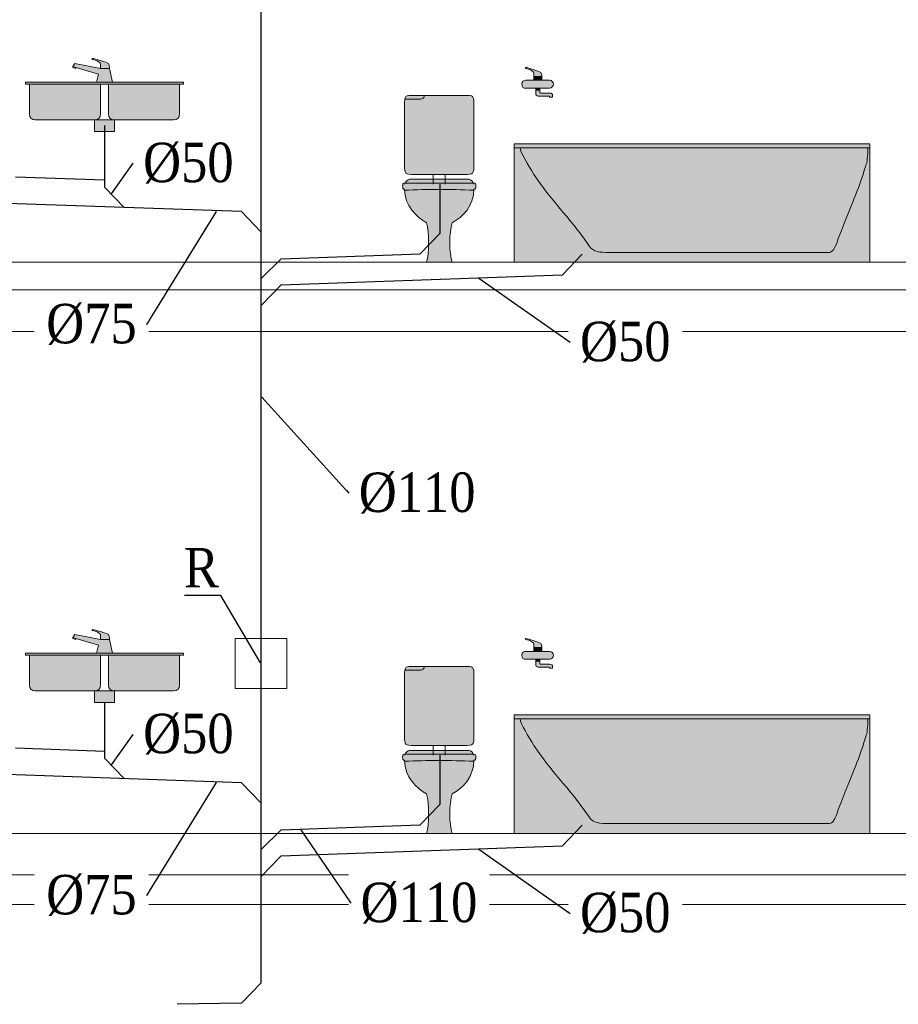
# Model space of a CAD drawing. Header units: millimetres. Extents: x 4585 to 417032, y -23455 to 16738.
# Tile 21 of 31: x 214363 to 218807, y -18378 to -13395. Entities that reach past the tile are written whole.
import ezdxf
from ezdxf import colors
from ezdxf.entities.mleader import LeaderData, LeaderLine
from ezdxf.math import Vec2, Vec3

# ---------------------------------------------------------------- set-up
doc = ezdxf.new("R2010")
doc.units = ezdxf.units.MM
doc.header["$LTSCALE"] = 100
for name, color, linetype, lineweight, true_color in [('IS_Działka kanalizacji sanitarnej grawitacyjnej', 7, 'Continuous', 30, 0x800000), ('IS_Odbiornik2', 7, 'Continuous', 5, 0x000000), ('IS_Umywalka', 7, 'Continuous', 5, 0x000000), ('IS_Ustęp', 7, 'Continuous', 5, 0x000000), ('IS_Wanna', 7, 'Continuous', 5, 0x000000), ('IS_Zlew', 7, 'Continuous', 5, 0x000000)]:
    doc.layers.add(name, color=color, linetype=linetype, lineweight=lineweight, true_color=true_color)
for name, color, linetype, lineweight in [('Konstrukcja', 253, 'Continuous', 5), ('RR_IWK_opisy', 7, 'Continuous', 0), ('RR_opis', 7, 'Continuous', 9)]:
    doc.layers.add(name, color=color, linetype=linetype, lineweight=lineweight)
doc.layers.add('RR_rzutnia', color=21, linetype='Continuous', plot=False)
doc.styles.add('Garamond', font='GARA.TTF')

# ---------------------------------------------------------------- blocks, each defined once
blk = doc.blocks.new('16_SANInstalationLeafType_MiskaUstStojaca_00000000-0000-0000-0000-000000000000_ExportItemXref')
at = {"layer": 'IS_Ustęp', "lineweight": 50, "true_color": 0xffffff, "transparency": 33554687}
h = blk.add_hatch(color=7, dxfattribs=at)
edge = h.paths.add_edge_path(flags=0)
edge.add_spline(control_points=[(-0.175, 0.185), (0, 0.185), (0, 0.185), (0.175, 0.185), (0.17, 0.2), (0.16, 0.21), (0.15, 0.21), (-0.025, 0.21), (0.02, 0.21), (-0.15, 0.21), (-0.16, 0.21), (-0.17, 0.2), (-0.175, 0.185)], knot_values=[-4, -4, -4, -4, -3, -3, -3, -2, -2, -2, -1, -1, -1, 0, 0, 0, 0], weights=[1, 1, 1, 1, 1, 1, 1, 1, 1, 1, 1, 1, 1], degree=3, periodic=0)
h = blk.add_hatch(color=7, dxfattribs=at)
edge = h.paths.add_edge_path(flags=0)
edge.add_spline(control_points=[(-0.175, 0.19), (-0.185, 0.19), (-0.185, 0.19), (-0.185, 0.175), (-0.185, 0.165), (-0.185, 0.16), (-0.175, 0.16), (-0.175, 0.075), (-0.12, 0.02), (-0.065, -0.01), (-0.05, -0.06), (-0.05, -0.165), (-0.065, -0.21), (-0.03, -0.21), (0.035, -0.21), (0.065, -0.21), (0.05, -0.165), (0.05, -0.06), (0.065, -0.01), (0.115, 0.02), (0.175, 0.075), (0.175, 0.16), (0.185, 0.16), (0.185, 0.165), (0.185, 0.175), (0.185, 0.19), (0.185, 0.19), (0.175, 0.19), (0.05, 0.19), (-0.07, 0.19), (-0.175, 0.19)], knot_values=[0, 0, 0, 0, 1, 1, 1, 2, 2, 2, 3, 3, 3, 4, 4, 4, 5, 5, 5, 6, 6, 6, 7, 7, 7, 8, 8, 8, 9, 9, 9, 10, 10, 10, 10], weights=[1, 1, 1, 1, 1, 1, 1, 1, 1, 1, 1, 1, 1, 1, 1, 1, 1, 1, 1, 1, 1, 1, 1, 1, 1, 1, 1, 1, 1, 1, 1], degree=3, periodic=0)
at = {"layer": 'IS_Ustęp', "lineweight": -2}
for points, knots in [([(-0.175, 0.185), (-0.17, 0.2), (-0.16, 0.21), (-0.15, 0.21), (0.02, 0.21), (-0.025, 0.21), (0.15, 0.21), (0.16, 0.21), (0.17, 0.2), (0.175, 0.185)], [0, 0, 0, 0, 1, 1, 1, 2, 2, 2, 3, 3, 3, 3]), ([(-0.175, 0.19), (-0.185, 0.19), (-0.185, 0.19), (-0.185, 0.175), (-0.185, 0.165), (-0.185, 0.16), (-0.175, 0.16), (-0.175, 0.075), (-0.12, 0.02), (-0.065, -0.01), (-0.05, -0.06), (-0.05, -0.165), (-0.065, -0.21), (-0.03, -0.21), (0.035, -0.21), (0.065, -0.21), (0.05, -0.165), (0.05, -0.06), (0.065, -0.01), (0.115, 0.02), (0.175, 0.075), (0.175, 0.16), (0.185, 0.16), (0.185, 0.165), (0.185, 0.175), (0.185, 0.19), (0.185, 0.19), (0.175, 0.19), (0.05, 0.19), (-0.07, 0.19), (-0.175, 0.19)], [0, 0, 0, 0, 1, 1, 1, 2, 2, 2, 3, 3, 3, 4, 4, 4, 5, 5, 5, 6, 6, 6, 7, 7, 7, 8, 8, 8, 9, 9, 9, 10, 10, 10, 10])]:
    blk.add_open_spline(points, degree=3, knots=knots, dxfattribs=at)
blk.add_open_spline([(-0.175, 0.155), (-0.055, 0.16), (0.06, 0.16), (0.175, 0.155)], degree=3, dxfattribs=at)
blk = doc.blocks.new('16_SANInstalationLeafType_SpluczkaUstepowaWlotSrodekNatynk_00000000-0000-0000-0000-000000000000_ExportItemXref')
at = {"layer": 'IS_Odbiornik2', "lineweight": 50, "true_color": 0xffffff, "transparency": 33554687}
h = blk.add_hatch(color=7, dxfattribs=at)
edge = h.paths.add_edge_path(flags=0)
edge.add_spline(control_points=[(0.125, 0.225), (0.025, 0.225), (-0.075, 0.225), (-0.125, 0.225), (-0.175, 0.225), (-0.175, 0.225), (-0.175, 0.175), (-0.175, 0.075), (-0.175, -0.025), (-0.175, -0.125), (-0.175, -0.175), (-0.175, -0.175), (-0.125, -0.175), (0, -0.175), (0.05, -0.175), (0.125, -0.175), (0.175, -0.175), (0.175, -0.175), (0.175, -0.125), (0.175, 0.025), (0.175, 0.08), (0.175, 0.175), (0.175, 0.225), (0.175, 0.225), (0.125, 0.225)], knot_values=[-8, -8, -8, -8, -7, -7, -7, -6, -6, -6, -5, -5, -5, -4, -4, -4, -3, -3, -3, -2, -2, -2, -1, -1, -1, 0, 0, 0, 0], weights=[1, 1, 1, 1, 1, 1, 1, 1, 1, 1, 1, 1, 1, 1, 1, 1, 1, 1, 1, 1, 1, 1, 1, 1, 1], degree=3, periodic=0)
at = {"layer": 'IS_Odbiornik2', "lineweight": -2, "extrusion": (1, 0, 0)}
for points, elevation in [([(0.225, 0), (0.225, 0), (0.225, 0)], 0.125), ([(-0.175, 0), (-0.225, 0)], -0.03), ([(-0.175, 0), (-0.225, 0)], 0.03)]:
    blk.add_lwpolyline(points, dxfattribs=dict(at, elevation=elevation))
at = {"layer": 'IS_Odbiornik2', "lineweight": -2}
for points, knots in [([(0.125, 0.225), (0.175, 0.225), (0.175, 0.225), (0.175, 0.175), (0.175, 0.08), (0.175, 0.025), (0.175, -0.125), (0.175, -0.175), (0.175, -0.175), (0.125, -0.175), (0.05, -0.175), (0, -0.175), (-0.125, -0.175), (-0.175, -0.175), (-0.175, -0.175), (-0.175, -0.125), (-0.175, -0.025), (-0.175, 0.075), (-0.175, 0.175), (-0.175, 0.225), (-0.175, 0.225), (-0.125, 0.225), (-0.075, 0.225), (0.025, 0.225), (0.125, 0.225)], [0, 0, 0, 0, 1, 1, 1, 2, 2, 2, 3, 3, 3, 4, 4, 4, 5, 5, 5, 6, 6, 6, 7, 7, 7, 8, 8, 8, 8]), ([(0.075, 0.225), (0.075, 0.215), (0.085, 0.205), (0.095, 0.205), (0.145, 0.205), (0.15, 0.205), (0.175, 0.205)], [0, 0, 0, 0, 1, 1, 1, 2, 2, 2, 2])]:
    blk.add_open_spline(points, degree=3, knots=knots, dxfattribs=at)
blk = doc.blocks.new('16_SANInstalationLeafType_Zlewozmywak2K_00000000-0000-0000-0000-000000000000_ExportItemXref')
at = {"layer": 'IS_Zlew', "lineweight": 50, "true_color": 0xffffff, "transparency": 33554687}
for points in [[(-0.4, 0.125), (-0.4, 0.115), (0.4, 0.115), (0.4, 0.125)], [(-0.05, -0.065), (-0.05, -0.125), (0.05, -0.125), (0.05, -0.065)]]:
    blk.add_hatch(color=7, dxfattribs=at).paths.add_polyline_path(points)
h = blk.add_hatch(color=7, dxfattribs=at)
edge = h.paths.add_edge_path(flags=0)
edge.add_spline(control_points=[(-0.38, 0.115), (-0.38, 0.04), (-0.38, 0.07), (-0.38, -0.035), (-0.38, -0.055), (-0.37, -0.065), (-0.35, -0.065), (-0.2, -0.065), (-0.24, -0.065), (-0.05, -0.065), (-0.03, -0.065), (-0.02, -0.055), (-0.02, -0.035), (-0.02, 0.035), (-0.02, 0.01), (-0.02, 0.115), (-0.2, 0.115), (-0.2, 0.115), (-0.38, 0.115)], knot_values=[0, 0, 0, 0, 1, 1, 1, 2, 2, 2, 3, 3, 3, 4, 4, 4, 5, 5, 5, 6, 6, 6, 6], weights=[1, 1, 1, 1, 1, 1, 1, 1, 1, 1, 1, 1, 1, 1, 1, 1, 1, 1, 1], degree=3, periodic=0)
h = blk.add_hatch(color=7, dxfattribs=at)
edge = h.paths.add_edge_path(flags=0)
edge.add_spline(control_points=[(0.02, 0.115), (0.02, 0.04), (0.02, 0.07), (0.02, -0.035), (0.02, -0.055), (0.03, -0.065), (0.05, -0.065), (0.2, -0.065), (0.16, -0.065), (0.35, -0.065), (0.37, -0.065), (0.38, -0.055), (0.38, -0.035), (0.38, 0.035), (0.38, 0.01), (0.38, 0.115), (0.2, 0.115), (0.2, 0.115), (0.02, 0.115)], knot_values=[0, 0, 0, 0, 1, 1, 1, 2, 2, 2, 3, 3, 3, 4, 4, 4, 5, 5, 5, 6, 6, 6, 6], weights=[1, 1, 1, 1, 1, 1, 1, 1, 1, 1, 1, 1, 1, 1, 1, 1, 1, 1, 1], degree=3, periodic=0)
at = {"layer": 'IS_Zlew', "lineweight": -2, "extrusion": (0, 0, -1)}
blk.add_lwpolyline([(0.4, 0.125), (-0.4, 0.125), (-0.4, 0.115), (0.4, 0.115)], close=True, dxfattribs=at)
at = {"layer": 'IS_Zlew', "lineweight": -2}
blk.add_lwpolyline([(-0.05, -0.065), (-0.05, -0.125), (0.05, -0.125), (0.05, -0.065)], close=True, dxfattribs=at)
for points in [[(-0.38, 0.115), (-0.38, 0.04), (-0.38, 0.07), (-0.38, -0.035), (-0.38, -0.055), (-0.37, -0.065), (-0.35, -0.065), (-0.2, -0.065), (-0.24, -0.065), (-0.05, -0.065), (-0.03, -0.065), (-0.02, -0.055), (-0.02, -0.035), (-0.02, 0.035), (-0.02, 0.01), (-0.02, 0.115)], [(0.02, 0.115), (0.02, 0.04), (0.02, 0.07), (0.02, -0.035), (0.02, -0.055), (0.03, -0.065), (0.05, -0.065), (0.2, -0.065), (0.16, -0.065), (0.35, -0.065), (0.37, -0.065), (0.38, -0.055), (0.38, -0.035), (0.38, 0.035), (0.38, 0.01), (0.38, 0.115)]]:
    blk.add_open_spline(points, degree=3, knots=[0, 0, 0, 0, 1, 1, 1, 2, 2, 2, 3, 3, 3, 4, 4, 4, 5, 5, 5, 5], dxfattribs=at)
blk = doc.blocks.new('16_SANInstalationLeafType_BateriaStojacaRuchWyl_00000000-0000-0000-0000-000000000000_ExportItemXref')
at = {"layer": 'IS_Odbiornik2', "lineweight": 50, "true_color": 0xffffff, "transparency": 33554687}
h = blk.add_hatch(color=7, dxfattribs=at)
edge = h.paths.add_edge_path(flags=0)
edge.add_spline(control_points=[(-0.0028, 0.01), (0.0197, 0.01), (0.0197, 0.01), (0.0422, 0.01), (0.0422, 0.03), (0.0422, 0.035), (0.0472, 0.04), (0.0522, 0.045), (0.0622, 0.05), (0.0822, 0.055), (0.0872, 0.055), (0.0872, 0.06), (0.0822, 0.06), (0.0722, 0.06), (0.0122, 0.04), (0.0022, 0.035), (-0.0028, 0.03), (-0.0028, 0.02), (-0.0028, 0.01)], knot_values=[-6, -6, -6, -6, -5, -5, -5, -4, -4, -4, -3, -3, -3, -2, -2, -2, -1, -1, -1, 0, 0, 0, 0], weights=[1, 1, 1, 1, 1, 1, 1, 1, 1, 1, 1, 1, 1, 1, 1, 1, 1, 1, 1], degree=3, periodic=0)
blk.add_hatch(color=7, dxfattribs=at).paths.add_polyline_path([(-0.0178, -0.06), (0.0622, -0.06), (0.0522, -0.02), (0.1672, 0.015), (0.1672, 0.01), (0.1822, 0.015), (0.1822, 0.02), (0.1722, 0.035), (0.0422, 0.01), (-0.0028, 0.01)])
at = {"layer": 'IS_Odbiornik2', "lineweight": -2, "extrusion": (0, 0, -1)}
blk.add_lwpolyline([(0.0178, -0.06), (0.0028, 0.01), (-0.0422, 0.01), (-0.1722, 0.035), (-0.1822, 0.02), (-0.1822, 0.015), (-0.1822, 0.015), (-0.1672, 0.01), (-0.1672, 0.015), (-0.0522, -0.02), (-0.0622, -0.06)], close=True, dxfattribs=at)
at = {"layer": 'IS_Odbiornik2', "lineweight": -2, "extrusion": (-0.316228, 0.948683, 0), "elevation": -0.0387}
blk.add_lwpolyline([(-0.1792, 0), (-0.1634, 0)], dxfattribs=at)
at = {"layer": 'IS_Odbiornik2', "lineweight": -2}
blk.add_open_spline([(-0.0028, 0.01), (-0.0028, 0.02), (-0.0028, 0.03), (0.0022, 0.035), (0.0122, 0.04), (0.0722, 0.06), (0.0822, 0.06), (0.0872, 0.06), (0.0872, 0.055), (0.0822, 0.055), (0.0622, 0.05), (0.0522, 0.045), (0.0472, 0.04), (0.0422, 0.035), (0.0422, 0.03), (0.0422, 0.01)], degree=3, knots=[0, 0, 0, 0, 1, 1, 1, 2, 2, 2, 3, 3, 3, 4, 4, 4, 5, 5, 5, 5], dxfattribs=at)
blk = doc.blocks.new('16_TypRysWodKan_BateriaCzerpalna_00000000-0000-0000-0000-000000000000_Normal')
at = {"layer": 'IS_Odbiornik2', "lineweight": 50, "true_color": 0xffffff, "transparency": 33554687}
h = blk.add_hatch(color=7, dxfattribs=at)
edge = h.paths.add_edge_path(flags=0)
edge.add_spline(control_points=[(-0.01977, 0.03), (0.00023, 0.03), (0.00023, 0.03), (0.02023, 0.03), (0.02023, 0.05), (0.02023, 0.05), (0.02523, 0.055), (0.03023, 0.06), (0.04023, 0.065), (0.06023, 0.07), (0.06523, 0.07), (0.06523, 0.075), (0.06023, 0.075), (0.05023, 0.075), (-0.00477, 0.055), (-0.01477, 0.05), (-0.01977, 0.045), (-0.01977, 0.04), (-0.01977, 0.03)], knot_values=[-6, -6, -6, -6, -5, -5, -5, -4, -4, -4, -3, -3, -3, -2, -2, -2, -1, -1, -1, 0, 0, 0, 0], weights=[1, 1, 1, 1, 1, 1, 1, 1, 1, 1, 1, 1, 1, 1, 1, 1, 1, 1, 1], degree=3, periodic=0)
h = blk.add_hatch(color=7, dxfattribs=at)
edge = h.paths.add_edge_path(flags=0)
edge.add_spline(control_points=[(-0.07977, -0.01), (-0.07977, -0.02), (-0.06977, -0.03), (-0.05977, -0.03), (-0.02977, -0.03), (0.03023, -0.03), (0.06023, -0.03), (0.07523, -0.03), (0.08023, -0.025), (0.08023, -0.01), (0.08023, 0.005), (0.07023, 0.01), (0.06023, 0.01), (0.02523, 0.01), (-0.02477, 0.01), (-0.05977, 0.01), (-0.06977, 0.01), (-0.07977, 0), (-0.07977, -0.01)], knot_values=[-6, -6, -6, -6, -5, -5, -5, -4, -4, -4, -3, -3, -3, -2, -2, -2, -1, -1, -1, 0, 0, 0, 0], weights=[1, 1, 1, 1, 1, 1, 1, 1, 1, 1, 1, 1, 1, 1, 1, 1, 1, 1, 1], degree=3, periodic=0)
for points in [[(-0.01977, 0.01), (0.02023, 0.01), (0.02023, 0.03), (-0.01977, 0.03)], [(0.01023, -0.03), (-0.00977, -0.03), (-0.00977, -0.04), (0.01023, -0.04)]]:
    blk.add_hatch(color=7, dxfattribs=at).paths.add_polyline_path(points)
h = blk.add_hatch(color=7, dxfattribs=at)
edge = h.paths.add_edge_path(flags=0)
edge.add_spline(control_points=[(0.01023, -0.04), (0.00023, -0.04), (0.00023, -0.04), (-0.00977, -0.04), (-0.00977, -0.05), (-0.00977, -0.055), (-0.01477, -0.055), (-0.02977, -0.055), (-0.01477, -0.055), (-0.05977, -0.055), (-0.06977, -0.055), (-0.07477, -0.06), (-0.07477, -0.065), (-0.07477, -0.07), (-0.07477, -0.07), (-0.07477, -0.075), (-0.06977, -0.075), (-0.06477, -0.075), (-0.05977, -0.075), (-0.05977, -0.07), (-0.05977, -0.07), (-0.05477, -0.07), (0.01023, -0.07), (-0.04977, -0.07), (-0.00977, -0.07), (0.00023, -0.07), (0.01023, -0.07), (0.01023, -0.06), (0.01023, -0.05), (0.01023, -0.05), (0.01023, -0.04)], knot_values=[-10, -10, -10, -10, -9, -9, -9, -8, -8, -8, -7, -7, -7, -6, -6, -6, -5, -5, -5, -4, -4, -4, -3, -3, -3, -2, -2, -2, -1, -1, -1, 0, 0, 0, 0], weights=[1, 1, 1, 1, 1, 1, 1, 1, 1, 1, 1, 1, 1, 1, 1, 1, 1, 1, 1, 1, 1, 1, 1, 1, 1, 1, 1, 1, 1, 1, 1], degree=3, periodic=0)
at = {"layer": 'IS_Odbiornik2', "lineweight": -2}
for points in [[(-0.01977, 0.01), (-0.01977, 0.03), (0.02023, 0.03), (0.02023, 0.01)], [(0.01023, -0.03), (0.01023, -0.04), (-0.00977, -0.04), (-0.00977, -0.03)]]:
    blk.add_lwpolyline(points, close=True, dxfattribs=at)
for points, knots in [([(-0.01977, 0.03), (-0.01977, 0.04), (-0.01977, 0.045), (-0.01477, 0.05), (-0.00477, 0.055), (0.05023, 0.075), (0.06023, 0.075), (0.06523, 0.075), (0.06523, 0.07), (0.06023, 0.07), (0.04023, 0.065), (0.03023, 0.06), (0.02523, 0.055), (0.02023, 0.05), (0.02023, 0.05), (0.02023, 0.03)], [0, 0, 0, 0, 1, 1, 1, 2, 2, 2, 3, 3, 3, 4, 4, 4, 5, 5, 5, 5]), ([(-0.07977, -0.01), (-0.07977, 0), (-0.06977, 0.01), (-0.05977, 0.01), (-0.02477, 0.01), (0.02523, 0.01), (0.06023, 0.01), (0.07023, 0.01), (0.08023, 0.005), (0.08023, -0.01), (0.08023, -0.025), (0.07523, -0.03), (0.06023, -0.03), (0.03023, -0.03), (-0.02977, -0.03), (-0.05977, -0.03), (-0.06977, -0.03), (-0.07977, -0.02), (-0.07977, -0.01)], [0, 0, 0, 0, 1, 1, 1, 2, 2, 2, 3, 3, 3, 4, 4, 4, 5, 5, 5, 6, 6, 6, 6]), ([(0.01023, -0.04), (0.01023, -0.05), (0.01023, -0.05), (0.01023, -0.06), (0.01023, -0.07), (0.00023, -0.07), (-0.00977, -0.07), (-0.04977, -0.07), (0.01023, -0.07), (-0.05477, -0.07), (-0.05977, -0.07), (-0.05977, -0.07), (-0.05977, -0.075), (-0.06477, -0.075), (-0.06977, -0.075), (-0.07477, -0.075), (-0.07477, -0.07), (-0.07477, -0.07), (-0.07477, -0.065), (-0.07477, -0.06), (-0.06977, -0.055), (-0.05977, -0.055), (-0.01477, -0.055), (-0.02977, -0.055), (-0.01477, -0.055), (-0.00977, -0.055), (-0.00977, -0.05), (-0.00977, -0.04)], [0, 0, 0, 0, 1, 1, 1, 2, 2, 2, 3, 3, 3, 4, 4, 4, 5, 5, 5, 6, 6, 6, 7, 7, 7, 8, 8, 8, 9, 9, 9, 9])]:
    blk.add_open_spline(points, degree=3, knots=knots, dxfattribs=at)
blk = doc.blocks.new('16_TypRysWodKan_Wanna_00000000-0000-0000-0000-000000000000_Normal')
at = {"layer": 'IS_Wanna', "lineweight": 50, "true_color": 0xffffff, "transparency": 33554687}
blk.add_hatch(color=7, dxfattribs=at).paths.add_polyline_path([(-0.9, 0.3), (-0.9, -0.3), (0.9, -0.3), (0.9, 0.3)])
at = {"layer": 'IS_Wanna', "lineweight": -2}
blk.add_lwpolyline([(-0.9, 0.3), (0.9, 0.3), (0.9, -0.3), (-0.9, -0.3)], close=True, dxfattribs=at)
blk.add_polyline3d([(-0.9, 0.28, 0), (0.9, 0.28, 0)], dxfattribs=at)
blk.add_open_spline([(0.87, 0.28), (0.87, 0.255), (0.825, 0.19), (0.8, 0.145), (0.715, 0.015), (0.625, -0.065), (0.525, -0.21), (0.51, -0.24), (0.48, -0.25), (0.435, -0.25), (-0.025, -0.25), (-0.01, -0.25), (-0.695, -0.25), (-0.71, -0.25), (-0.725, -0.23), (-0.74, -0.18), (-0.81, 0.005), (-0.835, 0.045), (-0.88, 0.19), (-0.885, 0.205), (-0.89, 0.235), (-0.89, 0.28)], degree=3, knots=[0, 0, 0, 0, 1, 1, 1, 2, 2, 2, 3, 3, 3, 4, 4, 4, 5, 5, 5, 6, 6, 6, 7, 7, 7, 7], dxfattribs=at)
blk = doc.blocks.new('A$C687F7710')
at = {"layer": 'IS_Odbiornik2', "xscale": -999.9999999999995, "yscale": 1000, "zscale": 1000}
blk.add_blockref('16_TypRysWodKan_BateriaCzerpalna_00000000-0000-0000-0000-000000000000_Normal', (-1680, 911), dxfattribs=at)
at = {"layer": 'IS_Wanna', "xscale": -999.9999999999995, "yscale": 1000, "zscale": 1000}
blk.add_blockref('16_TypRysWodKan_Wanna_00000000-0000-0000-0000-000000000000_Normal', (-900, 300), dxfattribs=at)

msp = doc.modelspace()

# ---------------------------------------------------------------- linework, layer by layer
at = {"layer": 'IS_Działka kanalizacji sanitarnej grawitacyjnej'}
for p, q in [((215584.75, -18269.382), (215584.747, -8689.814)), ((214791.609, -13931.008), (214791.609, -14241.781)), ((214791.609, -14207.74), (214341.457, -14191.832)), ((214891.546, -14345.312), (214791.609, -14241.781)), ((216488.168, -14227.227), (216488.168, -14476.252)), ((215484.747, -14366.276), (212518.039, -14261.434)), ((215484.747, -14366.276), (215584.751, -14469.807)), ((216488.168, -14476.252), (216388.232, -14579.85)), ((215684.749, -14605.181), (216388.232, -14579.85)), ((215584.749, -14705.181), (215684.749, -14605.181)), ((215684.686, -14736.944), (215584.751, -14840.542)), ((214791.608, -16851.017), (214791.608, -17131.79)), ((214791.608, -17097.749), (214341.456, -17081.841)), ((214891.545, -17235.321), (214791.608, -17131.79)), ((216488.169, -17117.241), (216488.169, -17366.266)), ((215484.746, -17256.285), (212518.038, -17151.443)), ((215484.746, -17256.285), (215584.75, -17359.817)), ((216488.169, -17366.266), (216388.234, -17469.864)), ((215684.75, -17495.195), (216388.234, -17469.864)), ((215584.75, -17595.195), (215684.75, -17495.195)), ((215684.685, -17626.953), (215584.75, -17730.551)), ((215484.77, -18371.382), (215584.75, -18269.382)), ((215484.77, -18371.382), (215158.748, -18377.902))]:
    msp.add_line(p, q, dxfattribs=at)
at = {"layer": 'IS_Umywalka'}
msp.add_lwpolyline([(215452.156, -16526.907), (215714.448, -16526.907), (215714.448, -16780.19), (215452.156, -16780.19)], close=True, dxfattribs=at)
at = {"layer": 'Konstrukcja'}
for p, q in [((182465.945, -14622.667), (245399.945, -14622.641)), ((182460.945, -14762.667), (245399.945, -14762.679)), ((182465.945, -14972.667), (245399.945, -14972.667)), ((182465.945, -17512.667), (245399.945, -17512.667)), ((182465.945, -17722.667), (245399.945, -17722.667)), ((182465.945, -17872.667), (245399.945, -17872.667))]:
    msp.add_line(p, q, dxfattribs=at)

# ---------------------------------------------------------------- block references
at = {"layer": 'IS_Odbiornik2', "xscale": -1000, "yscale": 1000, "zscale": 1000}
for name, p in [('16_SANInstalationLeafType_BateriaStojacaRuchWyl_00000000-0000-0000-0000-000000000000_ExportItemXref', (214813.849, -13651.008)), ('16_SANInstalationLeafType_SpluczkaUstepowaWlotSrodekNatynk_00000000-0000-0000-0000-000000000000_ExportItemXref', (216485.085, -14002.653)), ('16_SANInstalationLeafType_BateriaStojacaRuchWyl_00000000-0000-0000-0000-000000000000_ExportItemXref', (214813.848, -16541.017)), ('16_SANInstalationLeafType_SpluczkaUstepowaWlotSrodekNatynk_00000000-0000-0000-0000-000000000000_ExportItemXref', (216485.086, -16892.667))]:
    msp.add_blockref(name, p, dxfattribs=at)
at = {"layer": 'IS_Ustęp', "xscale": -1000, "yscale": 1000, "zscale": 1000}
for p in [(216485.085, -14412.653), (216485.086, -17302.667)]:
    msp.add_blockref('16_SANInstalationLeafType_MiskaUstStojaca_00000000-0000-0000-0000-000000000000_ExportItemXref', p, dxfattribs=at)
at = {"layer": 'IS_Zlew', "xscale": -1000, "yscale": 1000, "zscale": 1000}
for p in [(214791.609, -13836.008), (214791.608, -16726.017)]:
    msp.add_blockref('16_SANInstalationLeafType_Zlewozmywak2K_00000000-0000-0000-0000-000000000000_ExportItemXref', p, dxfattribs=at)
at = {"layer": 'RR_rzutnia', "lineweight": 35}
for p in [(218663.669, -14622.652), (218663.669, -17512.667)]:
    msp.add_blockref('A$C687F7710', p, dxfattribs=at)

# ---------------------------------------------------------------- leaders
at = {"layer": 'RR_opis'}
ml = msp.add_multileader_mtext('Standard', dxfattribs=at)
ml.set_content('R', color=256, style='Garamond')
ml.set_leader_properties()
ml.build(insert=Vec2(0, 0))
ml.multileader.update_dxf_attribs({"text_left_attachment_type": 6, "text_right_attachment_type": 6})
ctx = ml.context
ctx.base_point, ctx.char_height, ctx.plane_origin = Vec3(215177.86, -16308.385), 200, Vec3(93672.506, -23554.274)
ctx.left_attachment, ctx.right_attachment, ctx.text_align_type = 6, 6, 2
notes = []
notes.append((ctx, [(0, (1, 1, 0), (215380.999, -16308.385), (-1, 0), 8, [(0, [(215583.302, -16653.548)], 0, [])])]))
ctx.mtext.insert, ctx.mtext.alignment = Vec3(215370.999, -16068.385), 3
for ctx, leaders in notes:
    for number, flags, end, landing, length, lines in leaders:
        leader = LeaderData()
        leader.index, (leader.has_last_leader_line, leader.has_dogleg_vector, leader.attachment_direction) = number, flags
        leader.last_leader_point, leader.dogleg_vector, leader.dogleg_length = Vec3(end), Vec3(landing), length
        for number, points, colour, breaks in lines:
            line = LeaderLine()
            line.index, line.vertices, line.color, line.breaks = number, Vec3.list(points), colors.encode_raw_color(colour), breaks
            leader.lines.append(line)
        ctx.leaders.append(leader)

# ---------------------------------------------------------------- next in the draw order: leaders
at = {"layer": 'RR_IWK_opisy'}
ml = msp.add_multileader_mtext('Standard', dxfattribs=at)
ml.set_content('\\fGaramond|b0|i0;%%c50', color=256, style='Garamond')
ml.set_leader_properties()
ml.build(insert=Vec2(0, 0))
ml.multileader.update_dxf_attribs({"has_text_frame": 1, "text_left_attachment_type": 2, "text_right_attachment_type": 2})
ctx = ml.context
ctx.base_point, ctx.char_height, ctx.landing_gap_size, ctx.plane_origin, ctx.plane_x_axis = Vec3(215087.288, -14121.628), 200, 50, Vec3(361841.638, 179899.05), Vec3(-1, 0)
ctx.left_attachment, ctx.right_attachment = 2, 2
notes = []
notes.append((ctx, [(0, (1, 1, 0), (214937.288, -14121.628), (1, 0), 2.131628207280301e-14, [(0, [(214825.013, -14279.979)], 0, [])])]))
ctx.mtext.insert = Vec3(214987.288, -14017.086)
ctx.mtext.has_bg_fill, ctx.mtext.bg_color, ctx.mtext.bg_scale_factor, ctx.mtext.bg_transparency, ctx.mtext.use_window_bg_color = 1, -1027028792, 1.3, 0, 1
ml = msp.add_multileader_mtext('Standard', dxfattribs=at)
ml.set_content('\\fGaramond|b0|i0;%%c75', color=256, style='Garamond')
ml.set_leader_properties()
ml.build(insert=Vec2(0, 0))
ml.multileader.update_dxf_attribs({"has_text_frame": 1, "text_left_attachment_type": 2, "text_right_attachment_type": 2})
ctx = ml.context
ctx.base_point, ctx.char_height, ctx.landing_gap_size, ctx.plane_origin, ctx.plane_x_axis = Vec3(215054.689, -14937.2), 200, 50, Vec3(362411.194, 178252.534), Vec3(-1, 0)
ctx.left_attachment, ctx.right_attachment, ctx.text_align_type = 2, 2, 2
notes.append((ctx, [(0, (1, 1, 0), (215004.689, -14937.2), (-1, 0), 2.131628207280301e-14, [(0, [(215359.278, -14361.842)], 0, [])])]))
ctx.mtext.insert, ctx.mtext.alignment = Vec3(214954.689, -14832.658), 3
ctx.mtext.has_bg_fill, ctx.mtext.bg_color, ctx.mtext.bg_scale_factor, ctx.mtext.bg_transparency, ctx.mtext.use_window_bg_color = 1, -1027028792, 1.3, 0, 1
ml = msp.add_multileader_mtext('Standard', dxfattribs=at)
ml.set_content('\\fGaramond|b0|i0;%%c50', color=256, style='Garamond')
ml.set_leader_properties()
ml.build(insert=Vec2(0, 0))
ml.multileader.update_dxf_attribs({"has_text_frame": 1, "text_left_attachment_type": 2, "text_right_attachment_type": 2})
ctx = ml.context
ctx.base_point, ctx.char_height, ctx.landing_gap_size, ctx.plane_origin, ctx.plane_x_axis = Vec3(217698.455, -15027.668), 200, 50, Vec3(364580.247, 177818.139), Vec3(-1, 0)
ctx.left_attachment, ctx.right_attachment = 2, 2
notes.append((ctx, [(0, (1, 1, 0), (217147.354, -15027.668), (1, 0), 2.131628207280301e-14, [(0, [(216681.882, -14701.037)], 0, [])])]))
ctx.mtext.insert = Vec3(217197.354, -14923.126)
ctx.mtext.has_bg_fill, ctx.mtext.bg_color, ctx.mtext.bg_scale_factor, ctx.mtext.bg_transparency, ctx.mtext.use_window_bg_color = 1, -1027028792, 1.3, 0, 1
ml = msp.add_multileader_mtext('Standard', dxfattribs=at)
ml.set_content('\\fGaramond|b0|i0;%%c110', color=256, style='Garamond')
ml.set_leader_properties()
ml.build(insert=Vec2(0, 0))
ml.multileader.update_dxf_attribs({"has_text_frame": 1, "text_left_attachment_type": 2, "text_right_attachment_type": 2})
ctx = ml.context
ctx.base_point, ctx.char_height, ctx.landing_gap_size, ctx.plane_origin, ctx.plane_x_axis = Vec3(216822.457, -15790.828), 200, 50, Vec3(363151.288, 177439.06), Vec3(-1, 0)
ctx.left_attachment, ctx.right_attachment = 2, 2
notes.append((ctx, [(0, (1, 1, 0), (216028.213, -15790.828), (1, 0), 2.131628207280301e-14, [(0, [(215584.75, -15302.434)], 0, [])])]))
ctx.mtext.insert = Vec3(216078.213, -15686.286)
ctx.mtext.has_bg_fill, ctx.mtext.bg_color, ctx.mtext.bg_scale_factor, ctx.mtext.bg_transparency, ctx.mtext.use_window_bg_color = 1, -1027028792, 1.3, 0, 1
ml = msp.add_multileader_mtext('Standard', dxfattribs=at)
ml.set_content('\\fGaramond|b0|i0;%%c50', color=256, style='Garamond')
ml.set_leader_properties()
ml.build(insert=Vec2(0, 0))
ml.multileader.update_dxf_attribs({"has_text_frame": 1, "text_left_attachment_type": 2, "text_right_attachment_type": 2})
ctx = ml.context
ctx.base_point, ctx.char_height, ctx.landing_gap_size, ctx.plane_origin, ctx.plane_x_axis = Vec3(215087.287, -17011.638), 200, 50, Vec3(361841.637, 177009.041), Vec3(-1, 0)
ctx.left_attachment, ctx.right_attachment = 2, 2
notes.append((ctx, [(0, (1, 1, 0), (214937.287, -17011.638), (1, 0), 2.131628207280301e-14, [(0, [(214825.012, -17169.988)], 0, [])])]))
ctx.mtext.insert = Vec3(214987.287, -16907.096)
ctx.mtext.has_bg_fill, ctx.mtext.bg_color, ctx.mtext.bg_scale_factor, ctx.mtext.bg_transparency, ctx.mtext.use_window_bg_color = 1, -1027028792, 1.3, 0, 1
ml = msp.add_multileader_mtext('Standard', dxfattribs=at)
ml.set_content('\\fGaramond|b0|i0;%%c75', color=256, style='Garamond')
ml.set_leader_properties()
ml.build(insert=Vec2(0, 0))
ml.multileader.update_dxf_attribs({"has_text_frame": 1, "text_left_attachment_type": 2, "text_right_attachment_type": 2})
ctx = ml.context
ctx.base_point, ctx.char_height, ctx.landing_gap_size, ctx.plane_origin, ctx.plane_x_axis = Vec3(215054.688, -17827.209), 200, 50, Vec3(362411.193, 175362.525), Vec3(-1, 0)
ctx.left_attachment, ctx.right_attachment, ctx.text_align_type = 2, 2, 2
notes.append((ctx, [(0, (1, 1, 0), (215004.688, -17827.209), (-1, 0), 2.131628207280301e-14, [(0, [(215359.276, -17251.851)], 0, [])])]))
ctx.mtext.insert, ctx.mtext.alignment = Vec3(214954.688, -17722.667), 3
ctx.mtext.has_bg_fill, ctx.mtext.bg_color, ctx.mtext.bg_scale_factor, ctx.mtext.bg_transparency, ctx.mtext.use_window_bg_color = 1, -1027028792, 1.3, 0, 1
ml = msp.add_multileader_mtext('Standard', dxfattribs=at)
ml.set_content('\\fGaramond|b0|i0;%%c50', color=256, style='Garamond')
ml.set_leader_properties()
ml.build(insert=Vec2(0, 0))
ml.multileader.update_dxf_attribs({"has_text_frame": 1, "text_left_attachment_type": 2, "text_right_attachment_type": 2})
ctx = ml.context
ctx.base_point, ctx.char_height, ctx.landing_gap_size, ctx.plane_origin, ctx.plane_x_axis = Vec3(217698.454, -17917.677), 200, 50, Vec3(364580.246, 174928.129), Vec3(-1, 0)
ctx.left_attachment, ctx.right_attachment = 2, 2
notes.append((ctx, [(0, (1, 1, 0), (217147.353, -17917.677), (1, 0), 2.131628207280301e-14, [(0, [(216681.881, -17591.046)], 0, [])])]))
ctx.mtext.insert = Vec3(217197.353, -17813.135)
ctx.mtext.has_bg_fill, ctx.mtext.bg_color, ctx.mtext.bg_scale_factor, ctx.mtext.bg_transparency, ctx.mtext.use_window_bg_color = 1, -1027028792, 1.3, 0, 1
for ctx, leaders in notes:
    for number, flags, end, landing, length, lines in leaders:
        leader = LeaderData()
        leader.index, (leader.has_last_leader_line, leader.has_dogleg_vector, leader.attachment_direction) = number, flags
        leader.last_leader_point, leader.dogleg_vector, leader.dogleg_length = Vec3(end), Vec3(landing), length
        for number, points, colour, breaks in lines:
            line = LeaderLine()
            line.index, line.vertices, line.color, line.breaks = number, Vec3.list(points), colors.encode_raw_color(colour), breaks
            leader.lines.append(line)
        ctx.leaders.append(leader)

# ---------------------------------------------------------------- next in the draw order: linework, layer by layer
at = {"layer": 'IS_Działka kanalizacji sanitarnej grawitacyjnej'}
for p, q in [((217207.903, -14582.096), (217107.968, -14685.695)), ((215684.686, -14736.944), (217107.968, -14685.695)), ((217207.902, -17472.105), (217107.967, -17575.704)), ((215684.685, -17626.953), (217107.967, -17575.704))]:
    msp.add_line(p, q, dxfattribs=at)

# ---------------------------------------------------------------- next in the draw order: leaders
at = {"layer": 'RR_IWK_opisy'}
ml = msp.add_multileader_mtext('Standard', dxfattribs=at)
ml.set_content('\\fGaramond|b0|i0;%%c110', color=256, style='Garamond')
ml.set_leader_properties()
ml.build(insert=Vec2(0, 0))
ml.multileader.update_dxf_attribs({"has_text_frame": 1, "text_left_attachment_type": 2, "text_right_attachment_type": 2})
ctx = ml.context
ctx.base_point, ctx.char_height, ctx.landing_gap_size, ctx.plane_origin, ctx.plane_x_axis = Vec3(216731.593, -17866.537), 200, 50, Vec3(363681.757, 175027.532), Vec3(-1, 0)
ctx.left_attachment, ctx.right_attachment = 2, 2
notes = []
notes.append((ctx, [(0, (1, 1, 0), (216037.349, -17866.537), (1, 0), 2.131628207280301e-14, [(0, [(215783.392, -17491.643)], 0, [])])]))
ctx.mtext.insert = Vec3(216087.349, -17761.995)
ctx.mtext.has_bg_fill, ctx.mtext.bg_color, ctx.mtext.bg_scale_factor, ctx.mtext.bg_transparency, ctx.mtext.use_window_bg_color = 1, -1027028792, 1.3, 0, 1
for ctx, leaders in notes:
    for number, flags, end, landing, length, lines in leaders:
        leader = LeaderData()
        leader.index, (leader.has_last_leader_line, leader.has_dogleg_vector, leader.attachment_direction) = number, flags
        leader.last_leader_point, leader.dogleg_vector, leader.dogleg_length = Vec3(end), Vec3(landing), length
        for number, points, colour, breaks in lines:
            line = LeaderLine()
            line.index, line.vertices, line.color, line.breaks = number, Vec3.list(points), colors.encode_raw_color(colour), breaks
            leader.lines.append(line)
        ctx.leaders.append(leader)

doc.saveas('drawing.dxf')
